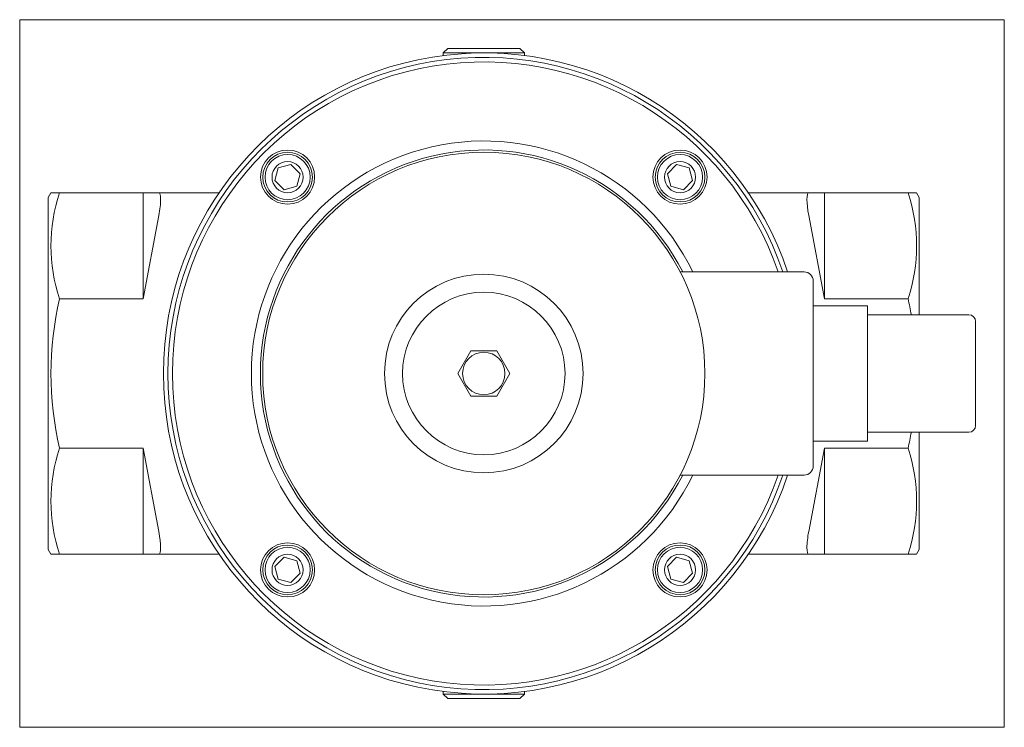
# Model space of a CAD drawing. Extents: x 37 to 256, y 28 to 185.
import ezdxf
from ezdxf.xclip import XClip

# ---------------------------------------------------------------- set-up
doc = ezdxf.new("R2010")
doc.units = 0
doc.header["$LTSCALE"] = 25.4
doc.header["$MEASUREMENT"] = 0
doc.header["$XCLIPFRAME"] = 2
doc.layers.get('0').update_dxf_attribs({"linetype": 'CONTINUOUS'})
for name, color, linetype in [('CEWKA_40-65', 7, 'CONTINUOUS'), ('WA_031_01_00_001', 7, 'CONTINUOUS'), ('WA_031_01_00_005', 7, 'CONTINUOUS'), ('WA_031_01_00_010', 7, 'CONTINUOUS'), ('WA_031_01_01BEZ_', 7, 'CONTINUOUS'), ('Ś-006M6X12SZEŚC_', 7, 'CONTINUOUS'), ('Ś-008IMBUSM6X16', 7, 'CONTINUOUS')]:
    doc.layers.add(name, color=color, linetype=linetype)

# ---------------------------------------------------------------- blocks, each defined once
blk = doc.blocks.new('SE1')
at = {"layer": 'CEWKA_40-65', "color": 7, "linetype": 'CONTINUOUS', "lineweight": 0}
for p, q in [((183.76, 128.93), (211.23, 128.93)), ((213.23, 126.93), (213.23, 85.93)), ((213.23, 121.43), (225.23, 121.43)), ((225.23, 121.43), (225.23, 119.43)), ((225.23, 119.43), (247.73, 119.43)), ((225.23, 119.43), (225.23, 93.43)), ((249.23, 117.93), (249.23, 94.93)), ((225.23, 93.43), (225.23, 91.43)), ((247.73, 93.43), (225.23, 93.43)), ((225.23, 91.43), (213.23, 91.43)), ((211.23, 83.93), (183.76, 83.93))]:
    blk.add_line(p, q, dxfattribs=at)
blk.add_circle((140.23, 106.43), 49, dxfattribs=at)
for centre, radius, start, end in [((211.23, 126.93), 2, 0, 90), ((247.73, 117.93), 1.5, 0, 90), ((247.73, 94.93), 1.5, 270, 360), ((211.23, 85.93), 2, 270, 360)]:
    blk.add_arc(centre, radius, start, end, dxfattribs=at)
at = {"layer": 'WA_031_01_00_001', "color": 7, "linetype": 'CONTINUOUS', "lineweight": 0}
for centre, radius in [((96.75, 149.92), 6), ((96.75, 149.92), 5.5), ((183.72, 149.92), 6), ((183.72, 149.92), 5.5), ((96.75, 62.94), 6), ((96.75, 62.94), 5.5), ((183.72, 62.94), 6), ((183.72, 62.94), 5.5)]:
    blk.add_circle(centre, radius, dxfattribs=at)
for radius, start, end in [(70, 18.7493, 341.2507), (69, 19.0314, 340.9686), (51.5, 25.9058, 334.0942), (49.5, 27.0357, 332.9643)]:
    blk.add_arc((140.23, 106.43), radius, start, end, dxfattribs=at)
at = {"layer": 'WA_031_01_00_005', "color": 7, "linetype": 'CONTINUOUS', "lineweight": 0}
for radius in [22, 18]:
    blk.add_circle((140.23, 106.43), radius, dxfattribs=at)
at = {"layer": 'WA_031_01_00_010', "color": 7, "linetype": 'CONTINUOUS', "lineweight": 0}
for p, q in [((132.23, 178.43), (131.23, 177.43)), ((149.23, 177.43), (131.23, 177.43)), ((131.23, 177.43), (131.23, 176.86)), ((132.23, 178.43), (148.23, 178.43)), ((149.23, 177.43), (148.23, 178.43)), ((149.23, 176.86), (149.23, 177.43)), ((131.23, 36), (131.23, 35.43)), ((131.23, 35.43), (149.23, 35.43)), ((131.23, 35.43), (132.23, 34.43)), ((148.23, 34.43), (149.23, 35.43)), ((149.23, 35.43), (149.23, 36)), ((148.23, 34.43), (132.23, 34.43))]:
    blk.add_line(p, q, dxfattribs=at)
at = {"layer": 'WA_031_01_01BEZ_', "color": 7, "linetype": 'CONTINUOUS', "lineweight": 0}
for p, q in [((44.31, 146.43), (43.73, 145.43)), ((46.21, 146.43), (44.31, 146.43)), ((46.21, 146.43), (64.73, 146.43)), ((68.23, 146.43), (64.73, 146.43)), ((64.73, 146.43), (64.73, 123)), ((68.23, 146.43), (81.57, 146.43)), ((198.89, 146.43), (212.24, 146.43)), ((215.73, 146.43), (212.24, 146.43)), ((215.73, 123), (215.73, 146.43)), ((234.25, 146.43), (215.73, 146.43)), ((234.25, 146.43), (236.16, 146.43)), ((236.73, 145.43), (236.16, 146.43)), ((43.73, 145.43), (43.73, 67.43)), ((236.73, 145.43), (236.73, 119.43)), ((64.73, 123), (68.23, 141.43)), ((212.24, 141.43), (215.73, 123)), ((46.21, 123), (64.73, 123)), ((234.25, 123), (215.73, 123)), ((236.73, 93.43), (236.73, 67.43)), ((46.21, 89.86), (64.73, 89.86)), ((64.73, 89.86), (64.73, 66.43)), ((68.23, 71.43), (64.73, 89.86)), ((215.73, 89.86), (212.24, 71.43)), ((234.25, 89.86), (215.73, 89.86)), ((215.73, 66.43), (215.73, 89.86)), ((43.73, 67.43), (44.31, 66.43)), ((46.21, 66.43), (44.31, 66.43)), ((46.21, 66.43), (64.73, 66.43)), ((64.73, 66.43), (68.23, 66.43)), ((81.57, 66.43), (68.23, 66.43)), ((212.24, 66.43), (198.89, 66.43)), ((212.24, 66.43), (215.73, 66.43)), ((234.25, 66.43), (215.73, 66.43)), ((234.25, 66.43), (236.16, 66.43)), ((236.16, 66.43), (236.73, 67.43))]:
    blk.add_line(p, q, dxfattribs=at)
for centre, radius, start, end in [((140.23, 106.43), 71, 18.4756, 341.5244), ((81.53, 134.71), 37.21, 161.6491, 198.3509), ((198.93, 134.71), 37.21, 341.6491, 18.3509), ((117.62, 106.43), 73.3, 166.9361, 193.0639), ((162.85, 106.43), 73.3, 10.2194, 13.0639), ((162.85, 106.43), 73.3, 346.9361, 349.779), ((81.53, 78.15), 37.21, 161.6491, 198.3509), ((198.93, 78.15), 37.21, 341.6491, 18.3509)]:
    blk.add_arc(centre, radius, start, end, dxfattribs=at)
for centre, major_axis, start_param, end_param in [((67.28, 141.43), (-0.98, -5), 1.606633, 3.17743), ((213.19, 141.43), (0.98, -5), 3.105756, 4.676552), ((67.28, 71.43), (-0.98, 5), 3.105756, 4.676552), ((213.19, 71.43), (0.98, 5), 1.606633, 3.17743)]:
    blk.add_ellipse(centre, major_axis=major_axis, ratio=0.182676, start_param=start_param, end_param=end_param, dxfattribs=at)
at = {"layer": 'Ś-006M6X12SZEŚC_', "color": 7, "linetype": 'CONTINUOUS', "lineweight": 0}
for p, q in [((137.35, 111.42), (134.46, 106.43)), ((143.12, 111.42), (137.35, 111.42)), ((146, 106.43), (143.12, 111.42)), ((134.46, 106.43), (137.35, 101.43)), ((143.12, 101.43), (146, 106.43)), ((137.35, 101.43), (143.12, 101.43))]:
    blk.add_line(p, q, dxfattribs=at)
blk.add_circle((140.23, 106.43), 4.7, dxfattribs=at)
at = {"layer": 'Ś-008IMBUSM6X16', "color": 7, "linetype": 'CONTINUOUS', "lineweight": 0}
for p, q in [((94.7, 151.96), (93.96, 149.17)), ((97.49, 152.71), (94.7, 151.96)), ((99.53, 150.66), (97.49, 152.71)), ((98.79, 147.88), (99.53, 150.66)), ((182.97, 152.71), (180.93, 150.66)), ((180.93, 150.66), (181.68, 147.88)), ((185.76, 151.96), (182.97, 152.71)), ((186.51, 149.17), (185.76, 151.96)), ((93.96, 149.17), (96, 147.13)), ((184.47, 147.13), (186.51, 149.17)), ((96, 147.13), (98.79, 147.88)), ((181.68, 147.88), (184.47, 147.13)), ((96, 65.73), (93.96, 63.69)), ((98.79, 64.98), (96, 65.73)), ((182.97, 65.73), (180.93, 63.69)), ((185.76, 64.98), (182.97, 65.73)), ((93.96, 63.69), (94.7, 60.9)), ((99.53, 62.2), (98.79, 64.98)), ((180.93, 63.69), (181.68, 60.9)), ((186.51, 62.2), (185.76, 64.98)), ((97.49, 60.15), (99.53, 62.2)), ((184.47, 60.15), (186.51, 62.2)), ((94.7, 60.9), (97.49, 60.15)), ((181.68, 60.9), (184.47, 60.15))]:
    blk.add_line(p, q, dxfattribs=at)
for centre, radius in [((96.75, 149.92), 5), ((96.75, 149.92), 3.45), ((183.72, 149.92), 5), ((183.72, 149.92), 3.45), ((96.75, 62.94), 5), ((183.72, 62.94), 5), ((96.75, 62.94), 3.45), ((183.72, 62.94), 3.45)]:
    blk.add_circle(centre, radius, dxfattribs=at)

msp = doc.modelspace()

# ---------------------------------------------------------------- block references
at = {"color": 0, "lineweight": 0}
ref = msp.add_blockref('SE1', (0, 0), dxfattribs=at)
XClip(ref).set_block_clipping_path([(37.3832705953, 28.0800537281), (255.5832698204, 184.7800475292)])
ref.dxf.unprotected_set("ltscale", 0)

doc.saveas('drawing.dxf')
